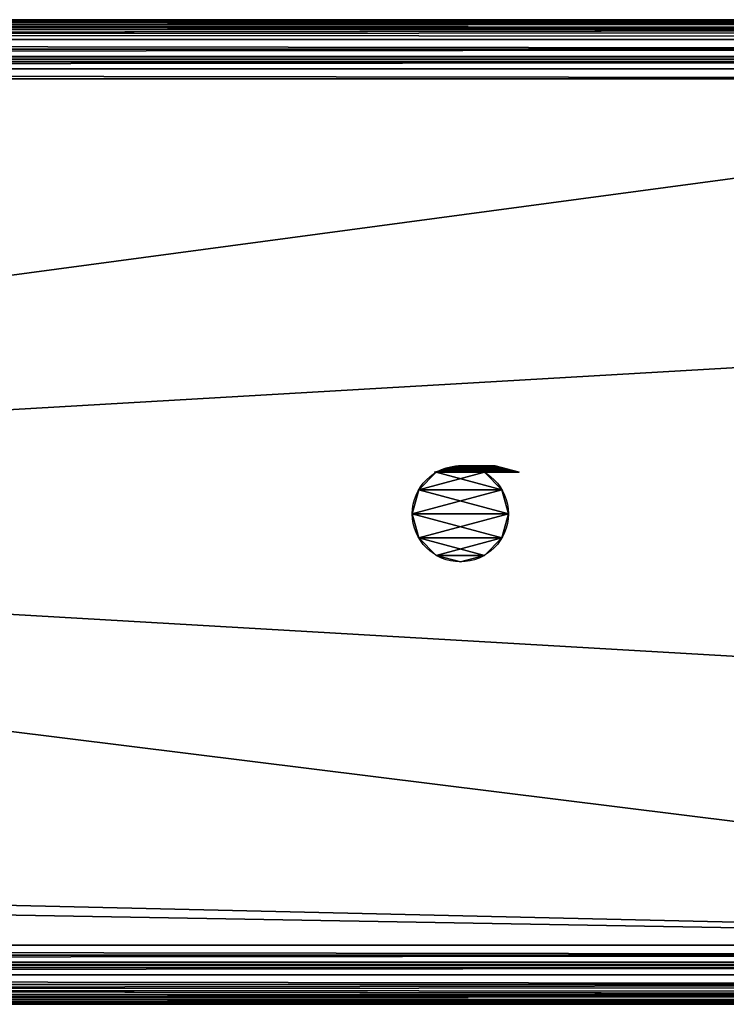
# Model space of a CAD drawing. Extents: x 0 to 923, y 0 to 335.
# Tile 84 of 164: x 551 to 587, y 143 to 193. Entities that reach past the tile are written whole.
import ezdxf

# ---------------------------------------------------------------- set-up
doc = ezdxf.new("R2010")
doc.units = 0
doc.layers.get('0').update_dxf_attribs({"color": 13, "linetype": 'CONTINUOUS'})

# ---------------------------------------------------------------- blocks, each defined once
blk = doc.blocks.new('GROUP_2')
for p, q in [((829, 50, 1), (1, 50, 1)), ((829, 50, 49), (1, 50, 49)), ((1, 49.866, 0.5), (829, 49.866, 0.5)), ((1, 49.866, 49.5), (829, 49.866, 49.5)), ((1, 49.5, 0.134), (829, 49.5, 0.134)), ((1, 49.5, 49.866), (829, 49.5, 49.866)), ((829, 49), (1, 49)), ((829, 49, 50), (1, 49, 50)), ((1, 1), (829, 1)), ((1, 1, 50), (829, 1, 50)), ((829, 0.5, 49.866), (1, 0.5, 49.866)), ((829, 0.5, 0.134), (1, 0.5, 0.134)), ((829, 0.134, 49.5), (1, 0.134, 49.5)), ((829, 0.134, 0.5), (1, 0.134, 0.5)), ((1, 0, 49), (829, 0, 49)), ((1, 0, 1), (829, 0, 1))]:
    blk.add_line(p, q)
mesh = blk.add_polyface()
corners = [(1, 50, 1), (829, 49.866, 0.5), (1, 49.866, 0.5), (829, 50, 1)]
mesh.append_faces([[corners[k] for k in face] for face in [(0, 1, 2), (1, 0, 3)]], dxfattribs={"vtx0": -1})
mesh = blk.add_polyface()
corners = [(1, 49.866, 49.5), (829, 50, 49), (1, 50, 49), (829, 49.866, 49.5)]
mesh.append_faces([[corners[k] for k in face] for face in [(0, 1, 2), (1, 0, 3)]], dxfattribs={"vtx0": -1})
mesh = blk.add_polyface()
corners = [(1, 50, 49), (829, 50, 1), (1, 50, 1), (829, 50, 49)]
mesh.append_faces([[corners[k] for k in face] for face in [(0, 1, 2), (1, 0, 3)]], dxfattribs={"vtx0": -1})
mesh = blk.add_polyface()
corners = [(1, 49.866, 0.5), (829, 49.5, 0.134), (1, 49.5, 0.134), (829, 49.866, 0.5)]
mesh.append_faces([[corners[k] for k in face] for face in [(0, 1, 2), (1, 0, 3)]], dxfattribs={"vtx0": -1})
mesh = blk.add_polyface()
corners = [(1, 49.5, 49.866), (829, 49.866, 49.5), (1, 49.866, 49.5), (829, 49.5, 49.866)]
mesh.append_faces([[corners[k] for k in face] for face in [(0, 1, 2), (1, 0, 3)]], dxfattribs={"vtx0": -1})
mesh = blk.add_polyface()
corners = [(829, 49.5, 0.134), (1, 49), (1, 49.5, 0.134), (829, 49)]
mesh.append_faces([[corners[k] for k in face] for face in [(0, 1, 2), (1, 0, 3)]], dxfattribs={"vtx0": -1})
mesh = blk.add_polyface()
corners = [(829, 49, 50), (1, 49.5, 49.866), (1, 49, 50), (829, 49.5, 49.866)]
mesh.append_faces([[corners[k] for k in face] for face in [(0, 1, 2), (1, 0, 3)]], dxfattribs={"vtx0": -1})
mesh = blk.add_polyface()
corners = [(829, 49), (1, 1), (1, 49), (829, 1)]
mesh.append_faces([[corners[k] for k in face] for face in [(0, 1, 2), (1, 0, 3)]], dxfattribs={"vtx0": -1})
mesh = blk.add_polyface()
corners = [(829, 1, 50), (1, 49, 50), (1, 1, 50), (829, 49, 50)]
mesh.append_faces([[corners[k] for k in face] for face in [(0, 1, 2), (1, 0, 3)]], dxfattribs={"vtx0": -1})
mesh = blk.add_polyface()
corners = [(829, 0.5, 49.866), (1, 1, 50), (1, 0.5, 49.866), (829, 1, 50)]
mesh.append_faces([[corners[k] for k in face] for face in [(0, 1, 2), (1, 0, 3)]], dxfattribs={"vtx0": -1})
mesh = blk.add_polyface()
corners = [(829, 1), (1, 0.5, 0.134), (1, 1), (829, 0.5, 0.134)]
mesh.append_faces([[corners[k] for k in face] for face in [(0, 1, 2), (1, 0, 3)]], dxfattribs={"vtx0": -1})
mesh = blk.add_polyface()
corners = [(829, 0.5, 49.866), (1, 0.134, 49.5), (829, 0.134, 49.5), (1, 0.5, 49.866)]
mesh.append_faces([[corners[k] for k in face] for face in [(0, 1, 2), (1, 0, 3)]], dxfattribs={"vtx0": -1})
mesh = blk.add_polyface()
corners = [(829, 0.134, 0.5), (1, 0.5, 0.134), (829, 0.5, 0.134), (1, 0.134, 0.5)]
mesh.append_faces([[corners[k] for k in face] for face in [(0, 1, 2), (1, 0, 3)]], dxfattribs={"vtx0": -1})
mesh = blk.add_polyface()
corners = [(829, 0.134, 49.5), (1, 0, 49), (829, 0, 49), (1, 0.134, 49.5)]
mesh.append_faces([[corners[k] for k in face] for face in [(0, 1, 2), (1, 0, 3)]], dxfattribs={"vtx0": -1})
mesh = blk.add_polyface()
corners = [(829, 0, 1), (1, 0.134, 0.5), (829, 0.134, 0.5), (1, 0, 1)]
mesh.append_faces([[corners[k] for k in face] for face in [(0, 1, 2), (1, 0, 3)]], dxfattribs={"vtx0": -1})
mesh = blk.add_polyface()
corners = [(829, 0, 49), (1, 0, 1), (829, 0, 1), (1, 0, 49)]
mesh.append_faces([[corners[k] for k in face] for face in [(0, 1, 2), (1, 0, 3)]], dxfattribs={"vtx0": -1})
blk = doc.blocks.new('GROUP_13')
for p, q in [((2.525, 450), (1.305, 450, 0.327)), ((3.745, 450, 0.327), (2.525, 450)), ((2.525, 438.57), (2.525, 450)), ((2.525, 438.57), (1.305, 438.566, 0.327)), ((3.745, 438.574, 0.327), (2.525, 438.57)), ((2.573, 431.735), (2.525, 438.57)), ((2.573, 431.735), (1.353, 431.718, 0.327)), ((3.793, 431.752, 0.327), (2.573, 431.735)), ((2.715, 424.901), (2.573, 431.735)), ((2.715, 424.901), (1.496, 424.867, 0.327)), ((3.935, 424.935, 0.327), (2.715, 424.901)), ((2.953, 418.07), (2.715, 424.901)), ((2.953, 418.07), (1.734, 418.019, 0.327)), ((4.172, 418.121, 0.327), (2.953, 418.07)), ((3.119, 414.657), (2.953, 418.07)), ((3.119, 414.657), (1.9, 414.603, 0.327)), ((4.339, 414.71, 0.327), (3.119, 414.657)), ((3.434, 406.513), (3.119, 414.657)), ((4.653, 406.547, 0.327), (3.434, 406.513)), ((3.434, 406.513), (2.214, 406.478, 0.327)), ((3.582, 398.364), (3.434, 406.513)), ((3.582, 398.364), (2.362, 398.354, 0.327)), ((3.566, 390.214), (3.582, 398.364)), ((4.803, 398.374, 0.327), (3.582, 398.364)), ((3.566, 390.214), (2.346, 390.229, 0.327)), ((3.384, 382.066), (3.566, 390.214)), ((4.786, 390.199, 0.327), (3.566, 390.214)), ((3.384, 382.066), (2.164, 382.098, 0.327)), ((3.013, 369.229), (3.384, 382.066)), ((4.604, 382.035, 0.327), (3.384, 382.066)), ((3.013, 369.229), (1.793, 369.259, 0.327)), ((2.733, 356.388), (3.013, 369.229)), ((4.233, 369.198, 0.327), (3.013, 369.229)), ((2.733, 356.388), (1.513, 356.41, 0.327)), ((2.525, 341.007), (2.733, 356.388)), ((3.953, 356.367, 0.327), (2.733, 356.388)), ((2.525, 341.007), (1.305, 341.019, 0.327)), ((2.447, 330.704), (2.525, 341.007)), ((3.745, 340.994, 0.327), (2.525, 341.007)), ((2.447, 330.704), (1.227, 330.709, 0.327)), ((2.44, 317.861), (2.447, 330.704)), ((3.667, 330.699, 0.327), (2.447, 330.704)), ((2.44, 317.861), (1.22, 317.857, 0.327)), ((3.661, 317.864, 0.327), (2.44, 317.861)), ((2.525, 305.018), (2.44, 317.861)), ((2.525, 305.018), (1.305, 305.014, 0.327)), ((3.745, 305.022, 0.327), (2.525, 305.018)), ((2.525, 204.753), (2.525, 305.018)), ((2.525, 204.753), (1.305, 204.751, 0.327)), ((3.745, 204.756, 0.327), (2.525, 204.753)), ((2.602, 183.752), (2.525, 204.753)), ((2.602, 183.752), (1.382, 183.743, 0.327)), ((3.822, 183.761, 0.327), (2.602, 183.752)), ((2.832, 162.752), (2.602, 183.752)), ((2.832, 162.752), (1.612, 162.734, 0.327)), ((4.053, 162.769, 0.327), (2.832, 162.752)), ((3.216, 141.753), (2.832, 162.752)), ((3.216, 141.753), (1.997, 141.727, 0.327)), ((4.436, 141.78, 0.327), (3.216, 141.753)), ((3.754, 120.759), (3.216, 141.753)), ((3.754, 120.759), (2.534, 120.729, 0.327)), ((4.974, 120.788, 0.327), (3.754, 120.759)), ((4.147, 103.257), (3.754, 120.759)), ((4.147, 103.257), (2.927, 103.237, 0.327)), ((5.367, 103.276, 0.327), (4.147, 103.257)), ((4.3, 85.751), (4.147, 103.257)), ((4.3, 85.751), (3.08, 85.748, 0.327)), ((4.215, 68.244), (4.3, 85.751)), ((5.521, 85.753, 0.327), (4.3, 85.751)), ((4.215, 68.244), (2.995, 68.258, 0.327)), ((3.891, 50.741), (4.215, 68.244)), ((5.435, 68.23, 0.327), (4.215, 68.244)), ((3.891, 50.741), (2.671, 50.772, 0.327)), ((3.327, 33.243), (3.891, 50.741)), ((5.111, 50.71, 0.327), (3.891, 50.741)), ((3.327, 33.243), (2.108, 33.291, 0.327)), ((2.525, 15.755), (3.327, 33.243)), ((4.547, 33.196, 0.327), (3.327, 33.243)), ((2.525, 15.755), (1.305, 15.783, 0.327)), ((3.745, 15.727, 0.327), (2.525, 15.755)), ((2.525, 0), (2.525, 15.755))]:
    blk.add_line(p, q)
at = {"extrusion": (0, 1, 0)}
blk.add_circle((-2.525, 2.44), 2.44, dxfattribs=at)
mesh = blk.add_polyface()
corners = [(1.305, 450, 0.327), (3.745, 450, 0.327), (2.525, 450), (0.412, 450, 1.22), (4.639, 450, 1.22), (0.085, 450, 2.44), (4.966, 450, 2.44), (0.412, 450, 3.661), (4.639, 450, 3.661), (1.305, 450, 4.554), (3.745, 450, 4.554), (2.525, 450, 4.881)]
mesh.append_faces([[corners[k] for k in face] for face in [(0, 1, 2), (10, 9, 11)]], dxfattribs={"vtx0": -1})
mesh.append_faces([[corners[k] for k in face] for face in [(1, 3, 4), (4, 5, 6), (6, 7, 8), (8, 9, 10)]], dxfattribs={"vtx0": -1, "vtx1": -1})
mesh.append_faces([[corners[k] for k in face] for face in [(1, 0, 3), (4, 3, 5), (6, 5, 7), (8, 7, 9)]], dxfattribs={"vtx0": -1, "vtx2": -1})
mesh = blk.add_polyface()
corners = [(2.525, 450), (1.305, 438.566, 0.327), (1.305, 450, 0.327), (2.525, 438.57)]
mesh.append_faces([[corners[k] for k in face] for face in [(0, 1, 2), (1, 0, 3)]], dxfattribs={"vtx0": -1})
mesh = blk.add_polyface()
corners = [(3.745, 450, 0.327), (2.525, 438.57), (2.525, 450), (3.745, 438.574, 0.327)]
mesh.append_faces([[corners[k] for k in face] for face in [(0, 1, 2), (1, 0, 3)]], dxfattribs={"vtx0": -1})
mesh = blk.add_polyface()
corners = [(2.525, 438.57), (1.353, 431.718, 0.327), (1.305, 438.566, 0.327), (2.573, 431.735)]
mesh.append_faces([[corners[k] for k in face] for face in [(0, 1, 2), (1, 0, 3)]], dxfattribs={"vtx0": -1})
mesh = blk.add_polyface()
corners = [(3.745, 438.574, 0.327), (2.573, 431.735), (2.525, 438.57), (3.793, 431.752, 0.327)]
mesh.append_faces([[corners[k] for k in face] for face in [(0, 1, 2), (1, 0, 3)]], dxfattribs={"vtx0": -1})
mesh = blk.add_polyface()
corners = [(2.573, 431.735), (1.496, 424.867, 0.327), (1.353, 431.718, 0.327), (2.715, 424.901)]
mesh.append_faces([[corners[k] for k in face] for face in [(0, 1, 2), (1, 0, 3)]], dxfattribs={"vtx0": -1})
mesh = blk.add_polyface()
corners = [(3.793, 431.752, 0.327), (2.715, 424.901), (2.573, 431.735), (3.935, 424.935, 0.327)]
mesh.append_faces([[corners[k] for k in face] for face in [(0, 1, 2), (1, 0, 3)]], dxfattribs={"vtx0": -1})
mesh = blk.add_polyface()
corners = [(2.715, 424.901), (1.734, 418.019, 0.327), (1.496, 424.867, 0.327), (2.953, 418.07)]
mesh.append_faces([[corners[k] for k in face] for face in [(0, 1, 2), (1, 0, 3)]], dxfattribs={"vtx0": -1})
mesh = blk.add_polyface()
corners = [(3.935, 424.935, 0.327), (2.953, 418.07), (2.715, 424.901), (4.172, 418.121, 0.327)]
mesh.append_faces([[corners[k] for k in face] for face in [(0, 1, 2), (1, 0, 3)]], dxfattribs={"vtx0": -1})
mesh = blk.add_polyface()
corners = [(2.953, 418.07), (1.9, 414.603, 0.327), (1.734, 418.019, 0.327), (3.119, 414.657)]
mesh.append_faces([[corners[k] for k in face] for face in [(0, 1, 2), (1, 0, 3)]], dxfattribs={"vtx0": -1})
mesh = blk.add_polyface()
corners = [(4.172, 418.121, 0.327), (3.119, 414.657), (2.953, 418.07), (4.339, 414.71, 0.327)]
mesh.append_faces([[corners[k] for k in face] for face in [(0, 1, 2), (1, 0, 3)]], dxfattribs={"vtx0": -1})
mesh = blk.add_polyface()
corners = [(3.119, 414.657), (2.214, 406.478, 0.327), (1.9, 414.603, 0.327), (3.434, 406.513)]
mesh.append_faces([[corners[k] for k in face] for face in [(0, 1, 2), (1, 0, 3)]], dxfattribs={"vtx0": -1})
mesh = blk.add_polyface()
corners = [(4.339, 414.71, 0.327), (3.434, 406.513), (3.119, 414.657), (4.653, 406.547, 0.327)]
mesh.append_faces([[corners[k] for k in face] for face in [(0, 1, 2), (1, 0, 3)]], dxfattribs={"vtx0": -1})
mesh = blk.add_polyface()
corners = [(4.653, 406.547, 0.327), (3.582, 398.364), (3.434, 406.513), (4.803, 398.374, 0.327)]
mesh.append_faces([[corners[k] for k in face] for face in [(0, 1, 2), (1, 0, 3)]], dxfattribs={"vtx0": -1})
mesh = blk.add_polyface()
corners = [(3.434, 406.513), (2.362, 398.354, 0.327), (2.214, 406.478, 0.327), (3.582, 398.364)]
mesh.append_faces([[corners[k] for k in face] for face in [(0, 1, 2), (1, 0, 3)]], dxfattribs={"vtx0": -1})
mesh = blk.add_polyface()
corners = [(2.362, 398.354, 0.327), (3.566, 390.214), (2.346, 390.229, 0.327), (3.582, 398.364)]
mesh.append_faces([[corners[k] for k in face] for face in [(0, 1, 2), (1, 0, 3)]], dxfattribs={"vtx0": -1})
mesh = blk.add_polyface()
corners = [(3.582, 398.364), (4.786, 390.199, 0.327), (3.566, 390.214), (4.803, 398.374, 0.327)]
mesh.append_faces([[corners[k] for k in face] for face in [(0, 1, 2), (1, 0, 3)]], dxfattribs={"vtx0": -1})
mesh = blk.add_polyface()
corners = [(2.346, 390.229, 0.327), (3.384, 382.066), (2.164, 382.098, 0.327), (3.566, 390.214)]
mesh.append_faces([[corners[k] for k in face] for face in [(0, 1, 2), (1, 0, 3)]], dxfattribs={"vtx0": -1})
mesh = blk.add_polyface()
corners = [(3.566, 390.214), (4.604, 382.035, 0.327), (3.384, 382.066), (4.786, 390.199, 0.327)]
mesh.append_faces([[corners[k] for k in face] for face in [(0, 1, 2), (1, 0, 3)]], dxfattribs={"vtx0": -1})
mesh = blk.add_polyface()
corners = [(2.164, 382.098, 0.327), (3.013, 369.229), (1.793, 369.259, 0.327), (3.384, 382.066)]
mesh.append_faces([[corners[k] for k in face] for face in [(0, 1, 2), (1, 0, 3)]], dxfattribs={"vtx0": -1})
mesh = blk.add_polyface()
corners = [(3.384, 382.066), (4.233, 369.198, 0.327), (3.013, 369.229), (4.604, 382.035, 0.327)]
mesh.append_faces([[corners[k] for k in face] for face in [(0, 1, 2), (1, 0, 3)]], dxfattribs={"vtx0": -1})
mesh = blk.add_polyface()
corners = [(1.793, 369.259, 0.327), (2.733, 356.388), (1.513, 356.41, 0.327), (3.013, 369.229)]
mesh.append_faces([[corners[k] for k in face] for face in [(0, 1, 2), (1, 0, 3)]], dxfattribs={"vtx0": -1})
mesh = blk.add_polyface()
corners = [(3.013, 369.229), (3.953, 356.367, 0.327), (2.733, 356.388), (4.233, 369.198, 0.327)]
mesh.append_faces([[corners[k] for k in face] for face in [(0, 1, 2), (1, 0, 3)]], dxfattribs={"vtx0": -1})
mesh = blk.add_polyface()
corners = [(1.513, 356.41, 0.327), (2.525, 341.007), (1.305, 341.019, 0.327), (2.733, 356.388)]
mesh.append_faces([[corners[k] for k in face] for face in [(0, 1, 2), (1, 0, 3)]], dxfattribs={"vtx0": -1})
mesh = blk.add_polyface()
corners = [(2.733, 356.388), (3.745, 340.994, 0.327), (2.525, 341.007), (3.953, 356.367, 0.327)]
mesh.append_faces([[corners[k] for k in face] for face in [(0, 1, 2), (1, 0, 3)]], dxfattribs={"vtx0": -1})
mesh = blk.add_polyface()
corners = [(1.305, 341.019, 0.327), (2.447, 330.704), (1.227, 330.709, 0.327), (2.525, 341.007)]
mesh.append_faces([[corners[k] for k in face] for face in [(0, 1, 2), (1, 0, 3)]], dxfattribs={"vtx0": -1})
mesh = blk.add_polyface()
corners = [(2.525, 341.007), (3.667, 330.699, 0.327), (2.447, 330.704), (3.745, 340.994, 0.327)]
mesh.append_faces([[corners[k] for k in face] for face in [(0, 1, 2), (1, 0, 3)]], dxfattribs={"vtx0": -1})
mesh = blk.add_polyface()
corners = [(1.227, 330.709, 0.327), (2.44, 317.861), (1.22, 317.857, 0.327), (2.447, 330.704)]
mesh.append_faces([[corners[k] for k in face] for face in [(0, 1, 2), (1, 0, 3)]], dxfattribs={"vtx0": -1})
mesh = blk.add_polyface()
corners = [(2.447, 330.704), (3.661, 317.864, 0.327), (2.44, 317.861), (3.667, 330.699, 0.327)]
mesh.append_faces([[corners[k] for k in face] for face in [(0, 1, 2), (1, 0, 3)]], dxfattribs={"vtx0": -1})
mesh = blk.add_polyface()
corners = [(2.44, 317.861), (1.305, 305.014, 0.327), (1.22, 317.857, 0.327), (2.525, 305.018)]
mesh.append_faces([[corners[k] for k in face] for face in [(0, 1, 2), (1, 0, 3)]], dxfattribs={"vtx0": -1})
mesh = blk.add_polyface()
corners = [(3.661, 317.864, 0.327), (2.525, 305.018), (2.44, 317.861), (3.745, 305.022, 0.327)]
mesh.append_faces([[corners[k] for k in face] for face in [(0, 1, 2), (1, 0, 3)]], dxfattribs={"vtx0": -1})
mesh = blk.add_polyface()
corners = [(2.525, 305.018), (1.305, 204.751, 0.327), (1.305, 305.014, 0.327), (2.525, 204.753)]
mesh.append_faces([[corners[k] for k in face] for face in [(0, 1, 2), (1, 0, 3)]], dxfattribs={"vtx0": -1})
mesh = blk.add_polyface()
corners = [(3.745, 305.022, 0.327), (2.525, 204.753), (2.525, 305.018), (3.745, 204.756, 0.327)]
mesh.append_faces([[corners[k] for k in face] for face in [(0, 1, 2), (1, 0, 3)]], dxfattribs={"vtx0": -1})
mesh = blk.add_polyface()
corners = [(2.525, 204.753), (1.382, 183.743, 0.327), (1.305, 204.751, 0.327), (2.602, 183.752)]
mesh.append_faces([[corners[k] for k in face] for face in [(0, 1, 2), (1, 0, 3)]], dxfattribs={"vtx0": -1})
mesh = blk.add_polyface()
corners = [(3.745, 204.756, 0.327), (2.602, 183.752), (2.525, 204.753), (3.822, 183.761, 0.327)]
mesh.append_faces([[corners[k] for k in face] for face in [(0, 1, 2), (1, 0, 3)]], dxfattribs={"vtx0": -1})
mesh = blk.add_polyface()
corners = [(2.602, 183.752), (1.612, 162.734, 0.327), (1.382, 183.743, 0.327), (2.832, 162.752)]
mesh.append_faces([[corners[k] for k in face] for face in [(0, 1, 2), (1, 0, 3)]], dxfattribs={"vtx0": -1})
mesh = blk.add_polyface()
corners = [(3.822, 183.761, 0.327), (2.832, 162.752), (2.602, 183.752), (4.053, 162.769, 0.327)]
mesh.append_faces([[corners[k] for k in face] for face in [(0, 1, 2), (1, 0, 3)]], dxfattribs={"vtx0": -1})
mesh = blk.add_polyface()
corners = [(2.832, 162.752), (1.997, 141.727, 0.327), (1.612, 162.734, 0.327), (3.216, 141.753)]
mesh.append_faces([[corners[k] for k in face] for face in [(0, 1, 2), (1, 0, 3)]], dxfattribs={"vtx0": -1})
mesh = blk.add_polyface()
corners = [(4.053, 162.769, 0.327), (3.216, 141.753), (2.832, 162.752), (4.436, 141.78, 0.327)]
mesh.append_faces([[corners[k] for k in face] for face in [(0, 1, 2), (1, 0, 3)]], dxfattribs={"vtx0": -1})
mesh = blk.add_polyface()
corners = [(3.216, 141.753), (2.534, 120.729, 0.327), (1.997, 141.727, 0.327), (3.754, 120.759)]
mesh.append_faces([[corners[k] for k in face] for face in [(0, 1, 2), (1, 0, 3)]], dxfattribs={"vtx0": -1})
mesh = blk.add_polyface()
corners = [(4.436, 141.78, 0.327), (3.754, 120.759), (3.216, 141.753), (4.974, 120.788, 0.327)]
mesh.append_faces([[corners[k] for k in face] for face in [(0, 1, 2), (1, 0, 3)]], dxfattribs={"vtx0": -1})
mesh = blk.add_polyface()
corners = [(3.754, 120.759), (2.927, 103.237, 0.327), (2.534, 120.729, 0.327), (4.147, 103.257)]
mesh.append_faces([[corners[k] for k in face] for face in [(0, 1, 2), (1, 0, 3)]], dxfattribs={"vtx0": -1})
mesh = blk.add_polyface()
corners = [(4.974, 120.788, 0.327), (4.147, 103.257), (3.754, 120.759), (5.367, 103.276, 0.327)]
mesh.append_faces([[corners[k] for k in face] for face in [(0, 1, 2), (1, 0, 3)]], dxfattribs={"vtx0": -1})
mesh = blk.add_polyface()
corners = [(4.147, 103.257), (3.08, 85.748, 0.327), (2.927, 103.237, 0.327), (4.3, 85.751)]
mesh.append_faces([[corners[k] for k in face] for face in [(0, 1, 2), (1, 0, 3)]], dxfattribs={"vtx0": -1})
mesh = blk.add_polyface()
corners = [(5.367, 103.276, 0.327), (4.3, 85.751), (4.147, 103.257), (5.521, 85.753, 0.327)]
mesh.append_faces([[corners[k] for k in face] for face in [(0, 1, 2), (1, 0, 3)]], dxfattribs={"vtx0": -1})
mesh = blk.add_polyface()
corners = [(3.08, 85.748, 0.327), (4.215, 68.244), (2.995, 68.258, 0.327), (4.3, 85.751)]
mesh.append_faces([[corners[k] for k in face] for face in [(0, 1, 2), (1, 0, 3)]], dxfattribs={"vtx0": -1})
mesh = blk.add_polyface()
corners = [(4.3, 85.751), (5.435, 68.23, 0.327), (4.215, 68.244), (5.521, 85.753, 0.327)]
mesh.append_faces([[corners[k] for k in face] for face in [(0, 1, 2), (1, 0, 3)]], dxfattribs={"vtx0": -1})
mesh = blk.add_polyface()
corners = [(2.995, 68.258, 0.327), (3.891, 50.741), (2.671, 50.772, 0.327), (4.215, 68.244)]
mesh.append_faces([[corners[k] for k in face] for face in [(0, 1, 2), (1, 0, 3)]], dxfattribs={"vtx0": -1})
mesh = blk.add_polyface()
corners = [(4.215, 68.244), (5.111, 50.71, 0.327), (3.891, 50.741), (5.435, 68.23, 0.327)]
mesh.append_faces([[corners[k] for k in face] for face in [(0, 1, 2), (1, 0, 3)]], dxfattribs={"vtx0": -1})
mesh = blk.add_polyface()
corners = [(2.671, 50.772, 0.327), (3.327, 33.243), (2.108, 33.291, 0.327), (3.891, 50.741)]
mesh.append_faces([[corners[k] for k in face] for face in [(0, 1, 2), (1, 0, 3)]], dxfattribs={"vtx0": -1})
mesh = blk.add_polyface()
corners = [(3.891, 50.741), (4.547, 33.196, 0.327), (3.327, 33.243), (5.111, 50.71, 0.327)]
mesh.append_faces([[corners[k] for k in face] for face in [(0, 1, 2), (1, 0, 3)]], dxfattribs={"vtx0": -1})
mesh = blk.add_polyface()
corners = [(2.108, 33.291, 0.327), (2.525, 15.755), (1.305, 15.783, 0.327), (3.327, 33.243)]
mesh.append_faces([[corners[k] for k in face] for face in [(0, 1, 2), (1, 0, 3)]], dxfattribs={"vtx0": -1})
mesh = blk.add_polyface()
corners = [(3.327, 33.243), (3.745, 15.727, 0.327), (2.525, 15.755), (4.547, 33.196, 0.327)]
mesh.append_faces([[corners[k] for k in face] for face in [(0, 1, 2), (1, 0, 3)]], dxfattribs={"vtx0": -1})
mesh = blk.add_polyface()
corners = [(1.305, 15.783, 0.327), (2.525, 0), (1.305, 0, 0.327), (2.525, 15.755)]
mesh.append_faces([[corners[k] for k in face] for face in [(0, 1, 2), (1, 0, 3)]], dxfattribs={"vtx0": -1})
mesh = blk.add_polyface()
corners = [(2.525, 15.755), (3.745, 0, 0.327), (2.525, 0), (3.745, 15.727, 0.327)]
mesh.append_faces([[corners[k] for k in face] for face in [(0, 1, 2), (1, 0, 3)]], dxfattribs={"vtx0": -1})
mesh = blk.add_polyface()
corners = [(3.745, 0, 0.327), (1.305, 0, 0.327), (2.525, 0), (4.639, 0, 1.22), (0.412, 0, 1.22), (4.966, 0, 2.44), (0.085, 0, 2.44), (4.639, 0, 3.661), (0.412, 0, 3.661), (3.745, 0, 4.554), (1.305, 0, 4.554), (2.525, 0, 4.881)]
mesh.append_faces([[corners[k] for k in face] for face in [(0, 1, 2), (10, 9, 11)]], dxfattribs={"vtx0": -1})
mesh.append_faces([[corners[k] for k in face] for face in [(1, 3, 4), (4, 5, 6), (6, 7, 8), (8, 9, 10)]], dxfattribs={"vtx0": -1, "vtx1": -1})
mesh.append_faces([[corners[k] for k in face] for face in [(1, 0, 3), (4, 3, 5), (6, 5, 7), (8, 7, 9)]], dxfattribs={"vtx0": -1, "vtx2": -1})
blk = doc.blocks.new('GROUP_17')
at = {"extrusion": (-3.88578e-16, -1, -3.88578e-16), "yscale": 1.611213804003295, "rotation": 360}
blk.add_blockref('GROUP_13', (2.972, -274.57, -7.349), dxfattribs=at)
blk = doc.blocks.new('GROUP_19')
for p, q in [((1, 50, 23), (359, 50, 23)), ((1, 50, 1), (359, 50, 1)), ((1, 49.866, 23.5), (359, 49.866, 23.5)), ((1, 49.866, 0.5), (359, 49.866, 0.5)), ((1, 49.5, 23.866), (359, 49.5, 23.866)), ((1, 49.5, 0.134), (359, 49.5, 0.134)), ((359, 49), (1, 49)), ((359, 49, 24), (1, 49, 24)), ((357, 49, 24), (3, 49, 24)), ((3, 48.5, 23.866), (357, 48.5, 23.866)), ((3, 48.134, 23.5), (357, 48.134, 23.5)), ((357, 48, 23), (3, 48, 23)), ((357, 48, 3), (3, 48, 3)), ((3, 47.866, 2.5), (357, 47.866, 2.5)), ((3, 47.5, 2.134), (357, 47.5, 2.134)), ((357, 47, 2), (3, 47, 2)), ((3, 3, 2), (357, 3, 2)), ((357, 2.5, 2.134), (3, 2.5, 2.134)), ((357, 2.134, 2.5), (3, 2.134, 2.5)), ((357, 2, 23), (3, 2, 23)), ((357, 2, 3), (3, 2, 3)), ((357, 1.866, 23.5), (3, 1.866, 23.5)), ((357, 1.5, 23.866), (3, 1.5, 23.866)), ((3, 1, 24), (357, 1, 24)), ((1, 1), (359, 1)), ((1, 1, 24), (359, 1, 24)), ((359, 0.5, 0.134), (1, 0.5, 0.134)), ((359, 0.5, 23.866), (1, 0.5, 23.866)), ((359, 0.134, 0.5), (1, 0.134, 0.5)), ((359, 0.134, 23.5), (1, 0.134, 23.5)), ((359, 0, 1), (1, 0, 1)), ((359, 0, 23), (1, 0, 23))]:
    blk.add_line(p, q)
mesh = blk.add_polyface()
corners = [(1, 50, 23), (359, 50, 1), (1, 50, 1), (359, 50, 23)]
mesh.append_faces([[corners[k] for k in face] for face in [(0, 1, 2), (1, 0, 3)]], dxfattribs={"vtx0": -1})
mesh = blk.add_polyface()
corners = [(1, 49.866, 23.5), (359, 50, 23), (1, 50, 23), (359, 49.866, 23.5)]
mesh.append_faces([[corners[k] for k in face] for face in [(0, 1, 2), (1, 0, 3)]], dxfattribs={"vtx0": -1})
mesh = blk.add_polyface()
corners = [(1, 50, 1), (359, 49.866, 0.5), (1, 49.866, 0.5), (359, 50, 1)]
mesh.append_faces([[corners[k] for k in face] for face in [(0, 1, 2), (1, 0, 3)]], dxfattribs={"vtx0": -1})
mesh = blk.add_polyface()
corners = [(1, 49.5, 23.866), (359, 49.866, 23.5), (1, 49.866, 23.5), (359, 49.5, 23.866)]
mesh.append_faces([[corners[k] for k in face] for face in [(0, 1, 2), (1, 0, 3)]], dxfattribs={"vtx0": -1})
mesh = blk.add_polyface()
corners = [(1, 49.866, 0.5), (359, 49.5, 0.134), (1, 49.5, 0.134), (359, 49.866, 0.5)]
mesh.append_faces([[corners[k] for k in face] for face in [(0, 1, 2), (1, 0, 3)]], dxfattribs={"vtx0": -1})
mesh = blk.add_polyface()
corners = [(3, 49, 24), (1, 49.5, 23.866), (1, 49, 24), (359, 49.5, 23.866), (357, 49, 24), (359, 49, 24)]
mesh.append_faces([[corners[k] for k in face] for face in [(0, 1, 2), (3, 4, 5)]], dxfattribs={"vtx0": -1})
mesh.append_faces([[corners[k] for k in face] for face in [(1, 0, 3)]], dxfattribs={"vtx0": -1, "vtx1": -1})
mesh.append_faces([[corners[k] for k in face] for face in [(3, 0, 4)]], dxfattribs={"vtx0": -1, "vtx2": -1})
mesh = blk.add_polyface()
corners = [(359, 49.5, 0.134), (1, 49), (1, 49.5, 0.134), (359, 49)]
mesh.append_faces([[corners[k] for k in face] for face in [(0, 1, 2), (1, 0, 3)]], dxfattribs={"vtx0": -1})
mesh = blk.add_polyface()
corners = [(359, 49), (1, 1), (1, 49), (359, 1)]
mesh.append_faces([[corners[k] for k in face] for face in [(0, 1, 2), (1, 0, 3)]], dxfattribs={"vtx0": -1})
mesh = blk.add_polyface()
corners = [(357, 48.5, 23.866), (3, 49, 24), (3, 48.5, 23.866), (357, 49, 24)]
mesh.append_faces([[corners[k] for k in face] for face in [(0, 1, 2), (1, 0, 3)]], dxfattribs={"vtx0": -1})
mesh = blk.add_polyface()
corners = [(357, 48.5, 23.866), (3, 48.134, 23.5), (357, 48.134, 23.5), (3, 48.5, 23.866)]
mesh.append_faces([[corners[k] for k in face] for face in [(0, 1, 2), (1, 0, 3)]], dxfattribs={"vtx0": -1})
mesh = blk.add_polyface()
corners = [(357, 48.134, 23.5), (3, 48, 23), (357, 48, 23), (3, 48.134, 23.5)]
mesh.append_faces([[corners[k] for k in face] for face in [(0, 1, 2), (1, 0, 3)]], dxfattribs={"vtx0": -1})
mesh = blk.add_polyface()
corners = [(357, 48, 23), (3, 48, 3), (357, 48, 3), (3, 48, 23)]
mesh.append_faces([[corners[k] for k in face] for face in [(0, 1, 2), (1, 0, 3)]], dxfattribs={"vtx0": -1})
mesh = blk.add_polyface()
corners = [(357, 48, 3), (3, 47.866, 2.5), (357, 47.866, 2.5), (3, 48, 3)]
mesh.append_faces([[corners[k] for k in face] for face in [(0, 1, 2), (1, 0, 3)]], dxfattribs={"vtx0": -1})
mesh = blk.add_polyface()
corners = [(357, 47.866, 2.5), (3, 47.5, 2.134), (357, 47.5, 2.134), (3, 47.866, 2.5)]
mesh.append_faces([[corners[k] for k in face] for face in [(0, 1, 2), (1, 0, 3)]], dxfattribs={"vtx0": -1})
mesh = blk.add_polyface()
corners = [(357, 47, 2), (3, 47.5, 2.134), (3, 47, 2), (357, 47.5, 2.134)]
mesh.append_faces([[corners[k] for k in face] for face in [(0, 1, 2), (1, 0, 3)]], dxfattribs={"vtx0": -1})
mesh = blk.add_polyface()
corners = [(357, 3, 2), (3, 9.198, 2), (3, 3, 2), (3, 11.198, 2), (3, 47, 2), (357, 47, 2)]
mesh.append_faces([[corners[k] for k in face] for face in [(0, 1, 2), (4, 0, 5)]], dxfattribs={"vtx0": -1})
mesh.append_faces([[corners[k] for k in face] for face in [(1, 0, 3), (3, 0, 4)]], dxfattribs={"vtx0": -1, "vtx1": -1})
mesh = blk.add_polyface()
corners = [(357, 2.5, 2.134), (3, 3, 2), (3, 2.5, 2.134), (357, 3, 2)]
mesh.append_faces([[corners[k] for k in face] for face in [(0, 1, 2), (1, 0, 3)]], dxfattribs={"vtx0": -1})
mesh = blk.add_polyface()
corners = [(3, 2.134, 2.5), (357, 2.5, 2.134), (3, 2.5, 2.134), (357, 2.134, 2.5)]
mesh.append_faces([[corners[k] for k in face] for face in [(0, 1, 2), (1, 0, 3)]], dxfattribs={"vtx0": -1})
mesh = blk.add_polyface()
corners = [(3, 2, 3), (357, 2.134, 2.5), (3, 2.134, 2.5), (357, 2, 3)]
mesh.append_faces([[corners[k] for k in face] for face in [(0, 1, 2), (1, 0, 3)]], dxfattribs={"vtx0": -1})
mesh = blk.add_polyface()
corners = [(3, 2, 23), (357, 2, 3), (3, 2, 3), (357, 2, 23)]
mesh.append_faces([[corners[k] for k in face] for face in [(0, 1, 2), (1, 0, 3)]], dxfattribs={"vtx0": -1})
mesh = blk.add_polyface()
corners = [(3, 1.866, 23.5), (357, 2, 23), (3, 2, 23), (357, 1.866, 23.5)]
mesh.append_faces([[corners[k] for k in face] for face in [(0, 1, 2), (1, 0, 3)]], dxfattribs={"vtx0": -1})
mesh = blk.add_polyface()
corners = [(3, 1.5, 23.866), (357, 1.866, 23.5), (3, 1.866, 23.5), (357, 1.5, 23.866)]
mesh.append_faces([[corners[k] for k in face] for face in [(0, 1, 2), (1, 0, 3)]], dxfattribs={"vtx0": -1})
mesh = blk.add_polyface()
corners = [(357, 1, 24), (3, 1.5, 23.866), (3, 1, 24), (357, 1.5, 23.866)]
mesh.append_faces([[corners[k] for k in face] for face in [(0, 1, 2), (1, 0, 3)]], dxfattribs={"vtx0": -1})
mesh = blk.add_polyface()
corners = [(359, 0.5, 23.866), (1, 1, 24), (1, 0.5, 23.866), (3, 1, 24), (357, 1, 24), (359, 1, 24)]
mesh.append_faces([[corners[k] for k in face] for face in [(0, 1, 2), (4, 0, 5)]], dxfattribs={"vtx0": -1})
mesh.append_faces([[corners[k] for k in face] for face in [(1, 0, 3), (3, 0, 4)]], dxfattribs={"vtx0": -1, "vtx1": -1})
mesh = blk.add_polyface()
corners = [(359, 1), (1, 0.5, 0.134), (1, 1), (359, 0.5, 0.134)]
mesh.append_faces([[corners[k] for k in face] for face in [(0, 1, 2), (1, 0, 3)]], dxfattribs={"vtx0": -1})
mesh = blk.add_polyface()
corners = [(359, 0.134, 0.5), (1, 0.5, 0.134), (359, 0.5, 0.134), (1, 0.134, 0.5)]
mesh.append_faces([[corners[k] for k in face] for face in [(0, 1, 2), (1, 0, 3)]], dxfattribs={"vtx0": -1})
mesh = blk.add_polyface()
corners = [(359, 0.5, 23.866), (1, 0.134, 23.5), (359, 0.134, 23.5), (1, 0.5, 23.866)]
mesh.append_faces([[corners[k] for k in face] for face in [(0, 1, 2), (1, 0, 3)]], dxfattribs={"vtx0": -1})
mesh = blk.add_polyface()
corners = [(359, 0.134, 23.5), (1, 0, 23), (359, 0, 23), (1, 0.134, 23.5)]
mesh.append_faces([[corners[k] for k in face] for face in [(0, 1, 2), (1, 0, 3)]], dxfattribs={"vtx0": -1})
mesh = blk.add_polyface()
corners = [(359, 0, 1), (1, 0.134, 0.5), (359, 0.134, 0.5), (1, 0, 1)]
mesh.append_faces([[corners[k] for k in face] for face in [(0, 1, 2), (1, 0, 3)]], dxfattribs={"vtx0": -1})
mesh = blk.add_polyface()
corners = [(359, 0, 23), (1, 0, 1), (359, 0, 1), (1, 0, 23)]
mesh.append_faces([[corners[k] for k in face] for face in [(0, 1, 2), (1, 0, 3)]], dxfattribs={"vtx0": -1})
blk = doc.blocks.new('GROUP_9')
for name, p in [('GROUP_19', (1.353, 0, 730)), ('GROUP_17', (288.371, 20, 275.07))]:
    blk.add_blockref(name, p)
blk = doc.blocks.new('GROUP_7')
for name, p in [('GROUP_2', (46.229, 142.633, 187.329)), ('GROUP_9', (279.876, 142.633, 237.329))]:
    blk.add_blockref(name, p)

msp = doc.modelspace()

# ---------------------------------------------------------------- block references
msp.add_blockref('GROUP_7', (0, 0))

doc.saveas('drawing.dxf')
